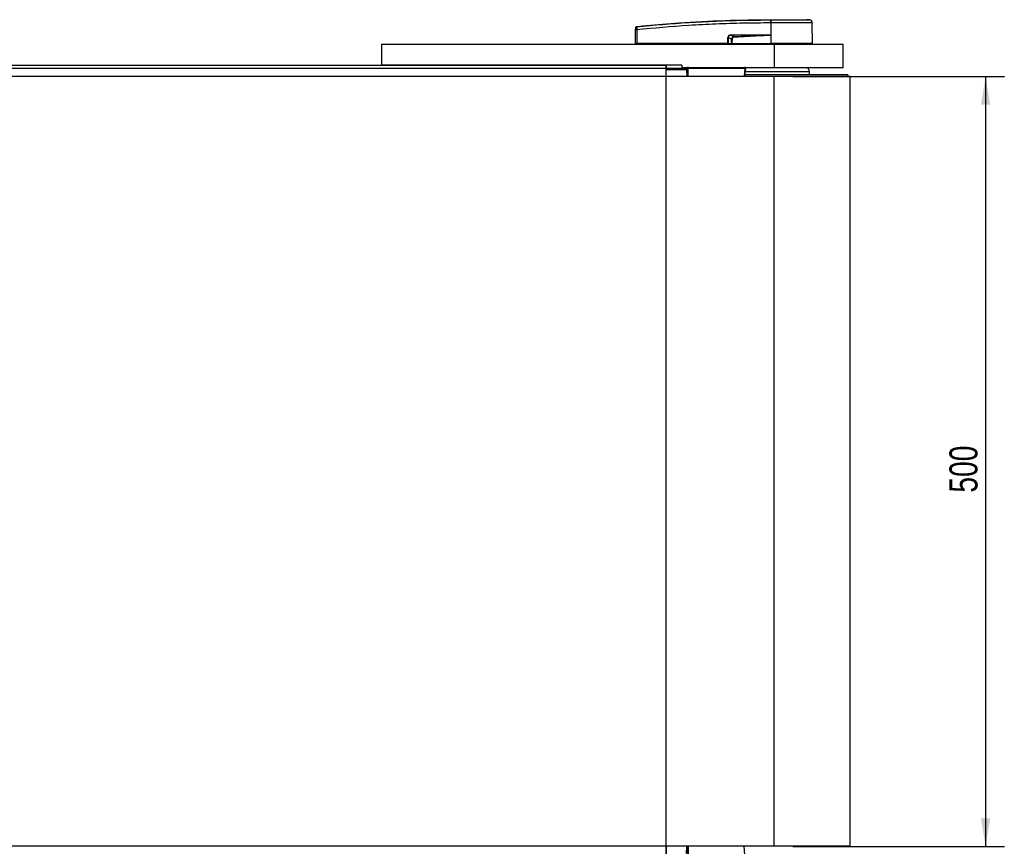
# Model space of a CAD drawing. Header units: millimetres. Extents: x 0 to 420, y 0 to 297.
# Tile 3 of 11: x 118 to 223, y 72 to 160. Entities that reach past the tile are written whole.
import ezdxf

# ---------------------------------------------------------------- set-up
doc = ezdxf.new("R2010")
doc.units = ezdxf.units.MM
doc.layers.add('QUOTE', color=174, linetype='Continuous')
doc.styles.add('SLDTEXTSTYLE3', font='TXT', dxfattribs={"width": 0.75})
doc.dimstyles.new('SLDDIMSTYLE0', dxfattribs={"dimtxt": 3, "dimasz": 3, "dimexe": 0, "dimexo": 0.0625, "dimgap": 0.75, "dimtad": 1, "dimlfac": 6.083955, "dimrnd": 1e-09, "dimzin": 12, "dimdsep": 46, "dimtxsty": 'SLDTEXTSTYLE3', "dimsah": 1, "dimcen": 0.09, "dimadec": 0, "dimazin": 3, "dimtfac": 1, "dimtdec": 3, "dimtofl": 0, "dimtmove": 0, "dimatfit": 3, "dimfxl": 0, "dimfrac": 2, "dimtolj": 1, "dimtzin": 12, "dimarcsym": 0})

# ---------------------------------------------------------------- blocks, each defined once
blk = doc.blocks.new('_D_1')
at = {"layer": 'QUOTE'}
for p, q in [((200.51, 154.29), (223.11, 154.29)), ((221.11, 154.29), (221.11, 72.1)), ((200.51, 72.1), (223.11, 72.1))]:
    blk.add_line(p, q, dxfattribs=at)
for points in [[(221.11, 154.29), (220.61, 151.29), (221.61, 151.29)], [(221.11, 72.1), (221.61, 75.1), (220.61, 75.1)]]:
    blk.add_solid(points, dxfattribs=at)
at = {"layer": 'QUOTE', "insert": (217.24, 109.87), "char_height": 3, "attachment_point": 1, "rotation": 90, "style": 'SLDTEXTSTYLE3'}
blk.add_mtext('500', dxfattribs=at)

msp = doc.modelspace()

# ---------------------------------------------------------------- linework, layer by layer
at = {"color": 7, "linetype": 'Continuous', "lineweight": 25}
for p, q in [((198.1679, 160.0227), (198.1412, 160.0227)), ((198.1679, 160.0227), (198.1663, 157.8216)), ((198.1681, 160.3693), (198.1683, 160.3693)), ((202.3068, 160.3467), (202.0209, 160.3693)), ((202.6199, 157.8216), (202.6007, 160.0226)), ((183.7192, 157.8216), (183.732, 159.2934)), ((183.8524, 159.2934), (183.8396, 157.8216)), ((183.8521, 159.6416), (183.852, 159.6416)), ((162.9226, 157.7435), (162.9226, 157.7394)), ((164.2358, 157.7394), (164.2358, 157.7435)), ((183.7192, 157.8216), (183.8396, 157.8216)), ((183.7992, 157.8216), (183.8006, 157.7394)), ((193.5892, 157.8216), (183.8396, 157.8216)), ((183.8457, 157.8216), (183.8458, 157.7394)), ((193.5892, 157.8216), (193.5918, 158.4851)), ((193.6199, 157.8216), (193.5892, 157.8216)), ((193.5956, 157.8216), (193.5958, 157.7394)), ((193.6225, 158.4851), (193.6199, 157.8216)), ((193.6199, 157.8216), (193.9864, 157.8216)), ((193.9692, 158.3048), (193.6225, 158.4851)), ((193.6767, 157.8216), (193.6777, 157.7394)), ((197.8078, 158.7116), (193.9505, 158.7116)), ((193.9505, 158.7116), (194.2395, 158.5614)), ((193.9526, 158.7541), (197.8099, 158.7541)), ((193.9989, 157.8216), (198.1655, 157.8216)), ((194.0247, 157.8216), (194.0253, 157.7394)), ((198.1575, 158.7343), (198.1576, 158.7252)), ((198.1576, 158.7252), (198.1655, 157.8216)), ((198.1663, 157.8216), (198.1655, 157.8216)), ((202.6199, 157.8216), (198.1663, 157.8216)), ((198.1696, 157.8216), (198.1697, 157.7394)), ((202.5384, 157.7394), (202.5399, 157.8216)), ((156.5979, 157.7394), (156.5979, 155.5205)), ((156.5979, 157.7394), (198.5114, 157.7394)), ((198.5114, 157.7394), (198.5114, 155.2739)), ((198.5114, 157.7394), (205.908, 157.7394)), ((205.908, 155.2739), (205.908, 157.7394)), ((187.0058, 155.1506), (78.5237, 155.1506)), ((108.9316, 155.5205), (156.5979, 155.5205)), ((188.6494, 155.5205), (156.5979, 155.5205)), ((187.0058, 155.5205), (187.0058, 155.1506)), ((187.0058, 154.2877), (187.0058, 155.1506)), ((189.1793, 155.1424), (187.0058, 155.1424)), ((187.0058, 155.0581), (189.1783, 155.0581)), ((188.6494, 155.5205), (188.6494, 155.2739)), ((188.6494, 155.2739), (198.5114, 155.2739)), ((189.176, 155.1245), (189.1783, 155.0581)), ((189.1783, 155.0581), (189.1917, 154.2877)), ((189.2581, 155.1903), (189.2739, 154.2877)), ((189.259, 155.2037), (189.2598, 155.2082)), ((189.3403, 155.1903), (189.3403, 155.2739)), ((189.3403, 155.1903), (195.3953, 155.1903)), ((189.3561, 154.2877), (189.3403, 155.1903)), ((195.3953, 155.1903), (195.315, 154.2877)), ((195.3953, 155.1903), (195.3953, 155.2739)), ((195.4013, 154.2877), (195.4813, 155.1839)), ((195.4281, 154.8356), (202.2919, 154.8356)), ((198.5114, 155.2739), (205.908, 155.2739)), ((202.2919, 154.5343), (202.2919, 154.8356)), ((198.5114, 154.2877), (67.018, 154.2877)), ((195.413, 154.5343), (205.2809, 154.5343)), ((198.5114, 72.1043), (198.5114, 154.2877)), ((206.6476, 154.2877), (198.5114, 154.2877)), ((205.2809, 154.5343), (206.4011, 154.5343)), ((206.4011, 154.2877), (206.4011, 154.5343)), ((206.6476, 72.1043), (206.6476, 154.2877)), ((198.5114, 72.1043), (67.018, 72.1043)), ((187.0058, 72.1043), (187.0058, 71.2414)), ((189.1783, 71.3339), (189.1917, 72.1043)), ((189.2581, 71.2017), (189.2739, 72.1043)), ((189.3561, 72.1043), (189.3403, 71.2017)), ((195.3953, 71.2017), (195.315, 72.1043)), ((206.6476, 72.1043), (198.5114, 72.1043))]:
    msp.add_line(p, q, dxfattribs=at)
at = {"color": 7, "linetype": 'Continuous'}
for p in [(78.5237, 155.5205), (187.0058, 70.8716)]:
    msp.add_line(p, (187.0058, 155.5205), dxfattribs=at)
at = {"color": 7, "linetype": 'Continuous', "lineweight": 25, "flags": 128}
msp.add_lwpolyline([(197.8078, 158.7116), (198.0037, 158.7192), (198.1576, 158.7252)], dxfattribs=at)
at = {"color": 7, "linetype": 'Continuous', "lineweight": 25}
for centre, radius, start, end in [((199.3759, 160.0922), 1.2367, 168.120168, 183.219012), ((204.834, 159.5866), 6.7114, 173.303191, 173.496611), ((199.4027, 160.0914), 1.2368, 168.081743, 183.180073), ((202.272, 160.0198), 0.3287, 0.500011, 83.923128), ((183.7922, 155.6545), 3.6394, 89.051899, 90.948101), ((183.8648, 159.486), 0.1311, 96.104195, 179.384141), ((193.6071, 162.6715), 4.1864, 269.78976, 270.21024), ((193.6121, 158.7496), 0.3405, 353.585658, 0.74759), ((80.7131, 153.0746), 113.6589, 2.731259, 2.766996), ((197.4694, 158.7496), 0.3405, 353.585658, 0.74759), ((189.1835, 155.1994), 0.0752, 264.252632, 353.075499), ((189.2125, 154.2724), 0.7864, 86.505173, 92.494941), ((189.1793, 155.2246), 0.0822, 270, 348.463041), ((189.3403, 155.1917), 0.0822, 90, 181), ((189.2992, 156.3678), 1.1782, 268.001617, 271.998383), ((195.3953, 155.1917), 0.0822, 354.81058, 90), ((195.5069, 156.1516), 0.9678, 263.377826, 268.237983), ((201.8371, 154.8356), 0.4547, 0, 74.548307)]:
    msp.add_arc(centre, radius, start, end, dxfattribs=at)
for centre, major_axis, ratio, start_param, end_param in [((194.175, 158.3176), (0.5589, -0.2749), 0.60672542, 2.25200573, 3.42889257), ((194.1709, 158.318), (0.5287, -0.2617), 0.5569608, 2.25321842, 3.43010526), ((194.3757, 158.2115), (0.3766, -0.2004), 0.77058227, 2.30113884, 3.47802567), ((194.3757, 158.2122), (0.3288, -0.1738), 0.66301777, 2.29905058, 3.47593741)]:
    msp.add_ellipse(centre, major_axis=major_axis, ratio=ratio, start_param=start_param, end_param=end_param, dxfattribs=at)
for points, knots in [([(183.8508, 159.6164), (185.7018, 159.7853), (188.5228, 160.0428), (192.3241, 160.2321), (195.2455, 160.3325), (197.19, 160.3324), (198.1657, 160.3468), (198.1657, 160.3468)], [0, 0, 0, 0, 0.38876695, 0.59252789, 0.79628932, 0.99999932, 1, 1, 1, 1]), ([(183.8521, 159.6416), (183.9073, 159.6472), (184.248, 159.6818), (185.7431, 159.8277), (188.815, 160.0787), (193.2469, 160.3198), (196.5271, 160.3528), (198.1681, 160.3693)], [0, 0, 0, 0, 0.011701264, 0.072208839, 0.314193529, 0.656887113, 1, 1, 1, 1]), ([(198.1412, 160.0227), (197.1698, 160.0167), (195.2269, 160.0046), (192.3134, 159.9095), (188.5182, 159.7187), (185.7013, 159.4619), (183.8524, 159.2934)], [0, 0, 0, 0, 0.20362021, 0.40724063, 0.61094774, 1, 1, 1, 1]), ([(198.1657, 160.3468), (198.1657, 160.3468), (198.1747, 160.3468), (198.1837, 160.3468), (198.1926, 160.3468)], [0, 0, 0, 0, 0.00036549, 1, 1, 1, 1]), ([(202.6007, 160.0226), (202.5898, 160.0227), (202.5676, 160.0228), (202.3894, 160.0228), (202.1072, 160.0226), (201.7239, 160.0227), (201.246, 160.0228), (200.695, 160.0225), (200.0768, 160.0228), (199.4399, 160.0227), (198.7951, 160.0227), (198.3786, 160.0227), (198.1679, 160.0227)], [0, 0, 0, 0, 0.10046502, 0.20384345, 0.30430944, 0.40768894, 0.50815524, 0.61153497, 0.71200234, 0.81538328, 0.9066108, 1, 1, 1, 1]), ([(198.1683, 160.3693), (198.4124, 160.3693), (198.9012, 160.3693), (199.6212, 160.3693), (200.2905, 160.3693), (200.8856, 160.3693), (201.3758, 160.3693), (201.7415, 160.3693), (201.9778, 160.3693), (202.0065, 160.3693), (202.0209, 160.3693)], [0, 0, 0, 0, 0.12488045, 0.25013958, 0.37464939, 0.49981249, 0.62476421, 0.74955772, 0.87492377, 1, 1, 1, 1]), ([(198.1926, 160.3468), (198.3859, 160.3467), (198.7723, 160.3467), (199.3681, 160.3467), (199.9611, 160.3467), (200.5332, 160.3466), (201.0466, 160.3467), (201.4895, 160.3467), (201.8466, 160.3467), (202.1088, 160.3468), (202.2749, 160.3466), (202.2961, 160.3467), (202.3068, 160.3467)], [0, 0, 0, 0, 0.09230362, 0.18460708, 0.28653845, 0.3884688, 0.49039805, 0.59232883, 0.69424704, 0.79616636, 0.8980845, 1, 1, 1, 1]), ([(183.732, 159.2934), (183.7321, 159.3012), (183.7323, 159.3309), (183.7328, 159.3815), (183.7332, 159.4353), (183.7336, 159.4746), (183.7337, 159.4832), (183.7337, 159.4874)], [0, 0, 0, 0, 0.08210774, 0.31165455, 0.54070711, 0.77036972, 1, 1, 1, 1]), ([(183.7337, 159.4874), (183.7338, 159.4969), (183.7339, 159.5098), (183.7339, 159.5115), (183.7339, 159.5119)], [0, 0, 0, 0, 0.73657409, 1, 1, 1, 1]), ([(183.7339, 159.5119), (183.7341, 159.5165), (183.7349, 159.536), (183.745, 159.5697), (183.7714, 159.6062), (183.8083, 159.6327), (183.8374, 159.6386), (183.852, 159.6416)], [0, 0, 0, 0, 0.07160669, 0.30681144, 0.53787451, 0.76893725, 1, 1, 1, 1]), ([(183.8508, 159.6164), (183.8499, 159.6091), (183.848, 159.5946), (183.8473, 159.5291), (183.8483, 159.4398), (183.8503, 159.3558), (183.852, 159.3064), (183.8524, 159.2934)], [0, 0, 0, 0, 0.229688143, 0.459596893, 0.688779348, 0.91808895, 1, 1, 1, 1]), ([(183.852, 159.6416), (183.8519, 159.6411), (183.8515, 159.6393), (183.8511, 159.6261), (183.8508, 159.6164)], [0, 0, 0, 0, 0.26388418, 1, 1, 1, 1]), ([(193.9692, 158.3048), (193.9789, 158.3049), (193.9961, 158.3049), (194.0178, 158.3049), (194.0274, 158.3048)], [0, 0, 0, 0, 0.56, 1, 1, 1, 1]), ([(193.9864, 157.8216), (193.9811, 157.9117), (193.9717, 158.0725), (193.97, 158.2339), (193.9692, 158.3048)], [0, 0, 0, 0, 0.56058603, 1, 1, 1, 1]), ([(193.9864, 157.8216), (193.9875, 157.8216), (193.9901, 157.8216), (193.9946, 157.8216), (193.9978, 157.8216), (193.9989, 157.8216)], [0, 0, 0, 0, 0.31939567, 0.74819126, 1, 1, 1, 1]), ([(194.0274, 158.3048), (194.0248, 158.2146), (194.0203, 158.0532), (194.0055, 157.8924), (193.9989, 157.8216)], [0, 0, 0, 0, 0.55939227, 1, 1, 1, 1]), ([(194.2395, 158.5614), (194.9055, 158.5915), (196.0948, 158.6452), (197.2844, 158.6913), (197.8078, 158.7116)], [0, 0, 0, 0, 0.55997408, 1, 1, 1, 1]), ([(198.1576, 158.7252), (197.4271, 158.6764), (196.1227, 158.5893), (194.8173, 158.5207), (194.2429, 158.4906)], [0, 0, 0, 0, 0.56002694, 1, 1, 1, 1]), ([(197.8099, 158.7541), (197.8435, 158.7538), (197.943, 158.7528), (198.06, 158.7531), (198.1412, 158.7375), (198.1575, 158.7343)], [0, 0, 0, 0, 0.28926734, 0.85682964, 1, 1, 1, 1]), ([(189.1793, 155.1424), (189.1787, 155.1416), (189.1777, 155.14), (189.1765, 155.1297), (189.176, 155.1245)], [0, 0, 0, 0, 0.50006029, 1, 1, 1, 1])]:
    msp.add_open_spline(points, degree=3, knots=knots, dxfattribs=at)

# ---------------------------------------------------------------- dimensions: what is measured, and where the dimension line sits
at = {"layer": 'QUOTE'}
dim = msp.add_linear_dim(base=(218.7241, 72.1043), p1=(198.5114, 154.2877), p2=(198.5114, 72.1043), angle=90, dimstyle='SLDDIMSTYLE0', dxfattribs=at)
dim.commit()
dim.dimension.update_dxf_attribs({"geometry": '_D_1', "text_midpoint": (218.7241, 113.196), "dimtype": 160})

doc.saveas('drawing.dxf')
